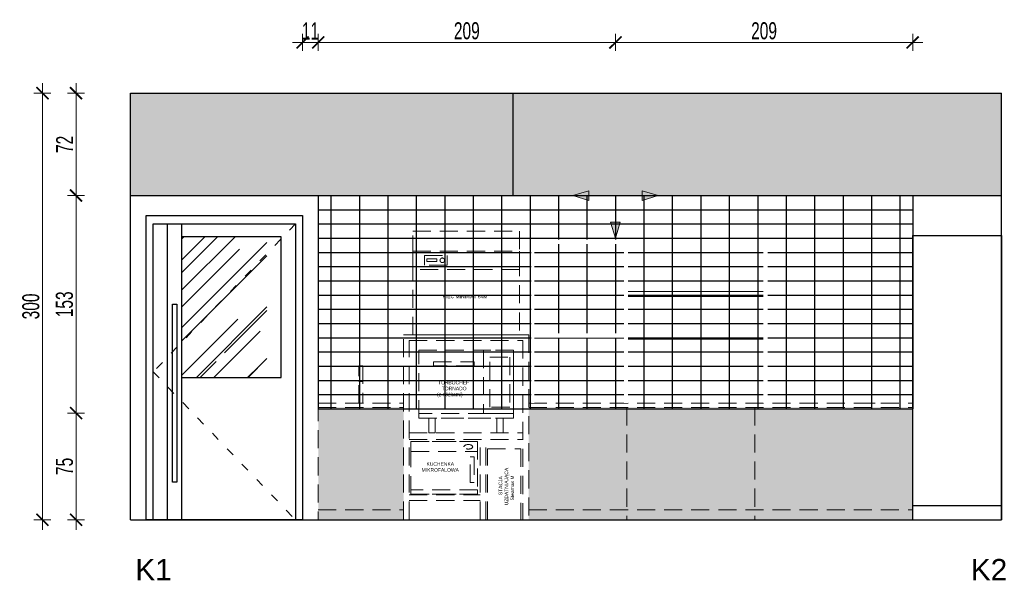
# Model space of a CAD drawing. Header units: millimetres. Extents: x -13532 to 2392, y -5241 to 5322.
# Tile 21 of 256: x -6737 to -6045, y -5241 to -4847. Entities that reach past the tile are written whole.
import ezdxf

# ---------------------------------------------------------------- set-up
doc = ezdxf.new("R2010")
doc.units = ezdxf.units.MM
doc.linetypes.add('DASHED', pattern=[19.05, 12.7, -6.35])
doc.linetypes.add('ZWCAD_ISO03W100', pattern=[30, 12, -18])
doc.layers.get('0').update_dxf_attribs({"lineweight": 9, "true_color": 0x939393})
doc.layers.get('Defpoints').update_dxf_attribs({"true_color": 0xdae6d4})
for name, color, linetype, lineweight in [('- AGP-1_OPISY', 7, 'Continuous', 9), ('_A_ROZWINIĘCIA_OPISY', 252, 'Continuous', 15), ('_A_ROZWINIĘCIA_WYMIARY', 252, 'Continuous', 15), ('A_Widok', 7, 'Continuous', 15), ('cz-gr', 122, 'Continuous', 30), ('cz-sr', 150, 'Continuous', 15)]:
    doc.layers.add(name, color=color, linetype=linetype, lineweight=lineweight)
doc.layers.add('A_cienka', color=7, linetype='Continuous')
doc.layers.add('Meble - AGP1', color=7, linetype='Continuous', lineweight=15, true_color=0x999999)
doc.layers.add('SZKŁO - AGP1', color=7, linetype='Continuous', lineweight=5, true_color=0xb2b2b2)
doc.layers.add('Otok drewniany', color=7, linetype='Continuous', true_color=0xc69100)
doc.layers.add('PŁYTKA 10X20', color=250, linetype='Continuous', true_color=0x333333)
doc.styles.add('DIM', font='arial.ttf', dxfattribs={"width": 0.65})
doc.styles.get("Standard").update_dxf_attribs({"font": 'arial.ttf'})
doc.dimstyles.new('BP_EU_25-50', dxfattribs={"dimtxt": 12, "dimasz": 0.8, "dimexe": 0.75, "dimexo": 1, "dimgap": 2, "dimtad": 1, "dimdec": 0, "dimzin": 9, "dimdsep": 46, "dimtxsty": 'DIM', "dimblk": 'ARCH_1', "dimcen": 0, "dimdle": 50, "dimse1": 1, "dimse2": 1, "dimclrd": 256, "dimclre": 256, "dimclrt": 256, "dimadec": 0, "dimazin": 2, "dimtfac": 1, "dimtdec": 0, "dimtix": 1, "dimtmove": 2, "dimatfit": 0, "dimfxl": 0.75, "dimtolj": 1, "dimtzin": 0, "dimlwd": 15, "dimlwe": -1, "dimarcsym": 0})

# ---------------------------------------------------------------- blocks, each defined once
blk = doc.blocks.new('FGFGDFGD')
at = {"layer": 'PŁYTKA 10X20'}
for p, q in [((19389.59, -1861.28), (19389.59, -2011.28)), ((19398.59, -1861.28), (19398.59, -2011.28)), ((19418.59, -1861.28), (19418.59, -2011.28)), ((19438.59, -1861.28), (19438.59, -2011.28)), ((19458.59, -1861.28), (19458.59, -2011.28)), ((19478.59, -1861.28), (19478.59, -2011.28)), ((19498.59, -1861.28), (19498.59, -2011.28)), ((19518.59, -1861.28), (19518.59, -2011.28)), ((19538.59, -1861.28), (19538.59, -2011.28)), ((19558.59, -1861.28), (19558.59, -2011.28)), ((19578.59, -1861.28), (19578.59, -2011.28)), ((19598.59, -1861.28), (19598.59, -2011.28)), ((19618.59, -1861.28), (19618.59, -2011.28)), ((19638.59, -1861.28), (19638.59, -2011.28)), ((19658.59, -1861.28), (19658.59, -2011.28)), ((19678.59, -1861.28), (19678.59, -2011.28)), ((19698.59, -1861.28), (19698.59, -2011.28)), ((19718.59, -1861.28), (19718.59, -2011.28)), ((19738.59, -1861.28), (19738.59, -2011.28)), ((19758.59, -1861.28), (19758.59, -2011.28)), ((19778.59, -1861.28), (19778.59, -2011.28)), ((19798.59, -1861.28), (19798.59, -2011.28)), ((19807.59, -1861.28), (19807.59, -2011.28))]:
    blk.add_line(p, q, dxfattribs=at)
for points in [[(19389.59, -1861.28), (19807.59, -1861.28)], [(19389.59, -1871.28), (19807.59, -1871.28)], [(19389.59, -1881.28), (19807.59, -1881.28)], [(19389.59, -1891.28), (19807.59, -1891.28)], [(19389.59, -1901.28), (19807.59, -1901.28)], [(19389.59, -1911.28), (19807.59, -1911.28)], [(19389.59, -1921.28), (19807.59, -1921.28)], [(19389.59, -1931.28), (19807.59, -1931.28)], [(19389.59, -1941.28), (19807.59, -1941.28)], [(19389.59, -1951.28), (19807.59, -1951.28)], [(19389.59, -1961.28), (19807.59, -1961.28)], [(19389.59, -1971.28), (19807.59, -1971.28)], [(19389.59, -1981.28), (19807.59, -1981.28)], [(19389.59, -1991.28), (19807.59, -1991.28)], [(19389.59, -2001.28), (19807.59, -2001.28)], [(19389.59, -2011.28), (19807.59, -2011.28)]]:
    blk.add_lwpolyline(points, dxfattribs=at)
blk = doc.blocks.new('ASSDASDAD')
at = {"layer": '- AGP-1_OPISY', "true_color": 0xff7905}
h = blk.add_hatch(color=30, dxfattribs=at)
h.dxf.hatch_style = 1
h.paths.add_polyline_path([(17429.48, -2092.56), (17432.87, -2081.28), (17436.25, -2092.56), (17432.87, -2092.56)])
h = blk.add_hatch(color=30, dxfattribs=at)
h.dxf.hatch_style = 1
h.paths.add_polyline_path([(17402.87, -2111.28), (17414.15, -2114.66), (17414.15, -2111.28), (17414.15, -2107.9)])
h = blk.add_hatch(color=30, dxfattribs=at)
h.dxf.hatch_style = 1
h.paths.add_polyline_path([(17451.59, -2107.9), (17462.87, -2111.28), (17451.59, -2114.66), (17451.59, -2111.28)])
at = {"layer": '- AGP-1_OPISY', "color": 30, "true_color": 0xff7905}
for points in [[(17432.87, -2081.28), (17429.48, -2092.56), (17432.87, -2092.56)], [(17432.87, -2081.28), (17436.25, -2092.56), (17432.87, -2092.56)], [(17432.87, -2092.56), (17432.87, -2111.28)], [(17402.87, -2111.28), (17414.15, -2107.9), (17414.15, -2111.28)], [(17402.87, -2111.28), (17414.15, -2114.66), (17414.15, -2111.28)], [(17451.59, -2111.28), (17414.15, -2111.28)], [(17462.87, -2111.28), (17451.59, -2107.9), (17451.59, -2111.28)], [(17462.87, -2111.28), (17451.59, -2114.66), (17451.59, -2111.28)]]:
    blk.add_lwpolyline(points, dxfattribs=at)
blk = doc.blocks.new('zw$8967')
at = {"linetype": 'DASHED'}
for points in [[(6.5, 203), (81.5, 203), (81.5, 130), (6.5, 130)], [(6.5, 188.81), (81.5, 188.81), (81.5, 175.96), (6.5, 175.96)], [(30.7, 179.02), (14.72, 179.02), (14.72, 185.84), (30.7, 185.84)], [(23.5, 181.53), (16.44, 181.53), (16.44, 183.51), (23.5, 183.51)], [(0, 130), (88, 130), (88, 0), (0, 0)], [(4, 126), (84, 126), (84, 0), (4, 0)], [(10.69, 119.31), (77.31, 119.31), (77.31, 71.37), (10.69, 71.37)], [(77.31, 119.31), (56.16, 119.31), (56.16, 74.75), (77.31, 74.75)], [(49.77, 108.19), (20.96, 108.19), (20.96, 111.07), (49.77, 111.07)], [(74.65, 79.17), (60.68, 79.17), (60.68, 114.28), (74.65, 114.28)], [(10.69, 71.37), (77.31, 71.37), (77.31, 74.75), (10.69, 74.75)], [(17.91, 71.37), (22.32, 71.37), (22.32, 61), (17.91, 61)], [(70.09, 71.37), (65.68, 71.37), (65.68, 61), (70.09, 61)], [(51.96, 17.91), (5.22, 17.91), (5.22, 55.01), (51.96, 55.01)], [(51.96, 55.01), (5.22, 55.01), (5.22, 47.88), (51.96, 47.88)], [(59.1, 49.94), (82.38, 49.94), (82.38, 0), (59.1, 0)], [(46.81, 44.24), (49.76, 44.24), (49.76, 26.22), (46.81, 26.22)], [(5.22, 17.91), (51.96, 17.91), (51.96, 21.01), (5.22, 21.01)]]:
    blk.add_lwpolyline(points, close=True, dxfattribs=at)
for points in [[(4, 61), (84, 61)], [(4, 56.5), (84, 56.5)], [(53.86, 0), (53.86, 56.5)], [(57.86, 0), (57.86, 56.5)], [(4, 17.5), (53.86, 17.5)], [(4, 13.5), (53.86, 13.5)], [(0, 0), (88, 0)]]:
    blk.add_lwpolyline(points, dxfattribs=at)
blk.add_circle((27.28, 182.44), 1.64, dxfattribs=at)
blk.add_ellipse((45.56, 51.28), major_axis=(-3.06, 0), ratio=0.523622, dxfattribs=at)
at = {"linetype": 'DASHED', "char_height": 2.5, "width": 41.1352, "attachment_point": 1}
for s, insert in [('PIEC MINIMAT 64M', (27.43, 158.28)), ('\\pi9.7343;TURBOCHEF\\P\\pi12.234;TORNADO\\P\\pi8.9009;(z nóżkami)', (14.64, 97.7)), ('\\pxqc;KUCHENKA MIKROFALOWA', (5.26, 40.42))]:
    blk.add_mtext(s, dxfattribs=dict(at, insert=insert))
at = {"linetype": 'DASHED', "insert": (66.92, 3.74), "char_height": 2.5, "width": 41.1352, "attachment_point": 1, "rotation": 90}
blk.add_mtext('\\pi13.484;STACJA \\P\\pi6.4009;UZDATNIAJĄCA \\P\\pi9.7343;Steamax M', dxfattribs=at)
blk = doc.blocks.new('fgdfgdfdfh')
at = {"layer": 'Meble - AGP1', "ltscale": 0.5}
for p, q in [((16807.73, -2602.23), (16902.73, -2602.23)), ((16808.32, -2634.73), (16903.32, -2634.73))]:
    blk.add_line(p, q, dxfattribs=at)
blk.add_wipeout([(16739.73, -2680.73), (16739.73, -2565.73), (16905.73, -2565.73), (16905.73, -2680.73), (16902.73, -2680.73), (16902.73, -2565.73), (16807.73, -2565.73), (16807.73, -2680.73), (16804.73, -2680.73), (16804.73, -2634.73), (16741.73, -2634.73), (16741.73, -2631.73), (16804.73, -2631.73), (16804.73, -2568.73), (16741.73, -2568.73), (16741.73, -2680.73)]).dxf.layer = 'Meble - AGP1'
at = {"layer": 'Meble - AGP1', "linetype": 'Continuous'}
for p, q in [((16807.73, -2605.72), (16902.73, -2605.72)), ((16807.73, -2635.72), (16902.73, -2635.72))]:
    blk.add_line(p, q, dxfattribs=at)
blk = doc.blocks.new('ARCH_1')
for p, q in [((0, 7.5), (0, -7.5)), ((8.92, 0), (-8.92, 0))]:
    blk.add_line(p, q)
at = {"const_width": 1.5}
blk.add_lwpolyline([(5.3, 5.3), (-5.3, -5.3)], dxfattribs=at)
blk = doc.blocks.new('*D915')
at = {"layer": '_A_ROZWINIĘCIA_WYMIARY', "lineweight": 15}
blk.add_line((-6697.43, -5124.63), (-6697.43, -5198.03), dxfattribs=at)
at = {"layer": 'Defpoints', "color": 0}
for p in [(-6437.85, -5123.83), (-6697.43, -5198.83), (-6567.86, -5198.83)]:
    blk.add_point(p, dxfattribs=at)
at = {"layer": '_A_ROZWINIĘCIA_WYMIARY', "lineweight": 15, "xscale": 0.8, "yscale": 0.8, "zscale": 0.8}
for p, rotation in [((-6697.43, -5123.83), 90), ((-6697.43, -5198.83), 270)]:
    blk.add_blockref('ARCH_1', p, dxfattribs=dict(at, rotation=rotation))
at = {"layer": '_A_ROZWINIĘCIA_WYMIARY', "insert": (-6705.53, -5161.33), "char_height": 12, "attachment_point": 5, "rotation": 90, "style": 'DIM'}
blk.add_mtext('\\A1;75', dxfattribs=at)
blk = doc.blocks.new('*D916')
at = {"layer": '_A_ROZWINIĘCIA_WYMIARY', "lineweight": 15}
blk.add_line((-6697.43, -5123.03), (-6697.43, -4971.63), dxfattribs=at)
at = {"layer": 'Defpoints', "color": 0}
for p in [(-6697.43, -4970.83), (-6540.86, -4970.83), (-6434.49, -5123.83)]:
    blk.add_point(p, dxfattribs=at)
at = {"layer": '_A_ROZWINIĘCIA_WYMIARY', "lineweight": 15, "xscale": 0.8, "yscale": 0.8, "zscale": 0.8}
for p, rotation in [((-6697.43, -4970.83), 90), ((-6697.43, -5123.83), 270)]:
    blk.add_blockref('ARCH_1', p, dxfattribs=dict(at, rotation=rotation))
at = {"layer": '_A_ROZWINIĘCIA_WYMIARY', "insert": (-6705.56, -5047.33), "char_height": 12, "attachment_point": 5, "rotation": 90, "style": 'DIM'}
blk.add_mtext('\\A1;153', dxfattribs=at)
blk = doc.blocks.new('*D917')
at = {"layer": '_A_ROZWINIĘCIA_WYMIARY', "lineweight": 15}
blk.add_line((-6697.43, -4970.03), (-6697.43, -4899.63), dxfattribs=at)
at = {"layer": 'Defpoints', "color": 0}
for p in [(-6697.43, -4898.83), (-6619.59, -4898.83), (-6537.02, -4970.83)]:
    blk.add_point(p, dxfattribs=at)
at = {"layer": '_A_ROZWINIĘCIA_WYMIARY', "lineweight": 15, "xscale": 0.8, "yscale": 0.8, "zscale": 0.8}
for p, rotation in [((-6697.43, -4898.83), 90), ((-6697.43, -4970.83), 270)]:
    blk.add_blockref('ARCH_1', p, dxfattribs=dict(at, rotation=rotation))
at = {"layer": '_A_ROZWINIĘCIA_WYMIARY', "insert": (-6705.45, -4934.83), "char_height": 12, "attachment_point": 5, "rotation": 90, "style": 'DIM'}
blk.add_mtext('\\A1;72', dxfattribs=at)
blk = doc.blocks.new('*D918')
at = {"layer": '_A_ROZWINIĘCIA_WYMIARY', "lineweight": 15}
blk.add_line((-6721.04, -5198.03), (-6721.04, -4899.63), dxfattribs=at)
at = {"layer": 'Defpoints', "color": 0}
for p in [(-6721.04, -4898.83), (-6659.17, -4898.83), (-6659.17, -5198.83)]:
    blk.add_point(p, dxfattribs=at)
at = {"layer": '_A_ROZWINIĘCIA_WYMIARY', "lineweight": 15, "xscale": 0.8, "yscale": 0.8, "zscale": 0.8}
for p, rotation in [((-6721.04, -4898.83), 90), ((-6721.04, -5198.83), 270)]:
    blk.add_blockref('ARCH_1', p, dxfattribs=dict(at, rotation=rotation))
at = {"layer": '_A_ROZWINIĘCIA_WYMIARY', "insert": (-6729.17, -5048.83), "char_height": 12, "attachment_point": 5, "rotation": 90, "style": 'DIM'}
blk.add_mtext('\\A1;300', dxfattribs=at)
blk = doc.blocks.new('*D919')
at = {"layer": '_A_ROZWINIĘCIA_WYMIARY', "lineweight": 15}
blk.add_line((-6526.37, -4863.13), (-6318.97, -4863.13), dxfattribs=at)
at = {"layer": 'Defpoints', "color": 0}
for p in [(-6318.17, -4863.13), (-6318.17, -4953.83), (-6527.17, -5198.83)]:
    blk.add_point(p, dxfattribs=at)
at = {"layer": '_A_ROZWINIĘCIA_WYMIARY', "lineweight": 15, "xscale": 0.8, "yscale": 0.8, "zscale": 0.8, "rotation": 180}
blk.add_blockref('ARCH_1', (-6527.17, -4863.13), dxfattribs=at)
at = {"layer": '_A_ROZWINIĘCIA_WYMIARY', "lineweight": 15, "xscale": 0.8, "yscale": 0.8, "zscale": 0.8}
blk.add_blockref('ARCH_1', (-6318.17, -4863.13), dxfattribs=at)
at = {"layer": '_A_ROZWINIĘCIA_WYMIARY', "insert": (-6422.67, -4855), "char_height": 12, "attachment_point": 5, "style": 'DIM'}
blk.add_mtext('\\A1;209', dxfattribs=at)
blk = doc.blocks.new('*D920')
at = {"layer": '_A_ROZWINIĘCIA_WYMIARY', "lineweight": 15}
blk.add_line((-6317.37, -4863.13), (-6109.97, -4863.13), dxfattribs=at)
at = {"layer": 'Defpoints', "color": 0}
for p in [(-6109.17, -4863.13), (-6318.17, -4953.83), (-6109.17, -4953.83)]:
    blk.add_point(p, dxfattribs=at)
at = {"layer": '_A_ROZWINIĘCIA_WYMIARY', "lineweight": 15, "xscale": 0.8, "yscale": 0.8, "zscale": 0.8, "rotation": 180}
blk.add_blockref('ARCH_1', (-6318.17, -4863.13), dxfattribs=at)
at = {"layer": '_A_ROZWINIĘCIA_WYMIARY', "lineweight": 15, "xscale": 0.8, "yscale": 0.8, "zscale": 0.8}
blk.add_blockref('ARCH_1', (-6109.17, -4863.13), dxfattribs=at)
at = {"layer": '_A_ROZWINIĘCIA_WYMIARY', "insert": (-6213.67, -4855), "char_height": 12, "attachment_point": 5, "style": 'DIM'}
blk.add_mtext('\\A1;209', dxfattribs=at)
blk = doc.blocks.new('*D921')
at = {"layer": '_A_ROZWINIĘCIA_WYMIARY', "lineweight": 15}
for p, q in [((-6538.97, -4863.13), (-6539.77, -4863.13)), ((-6538.17, -4863.13), (-6527.17, -4863.13)), ((-6526.37, -4863.13), (-6525.57, -4863.13))]:
    blk.add_line(p, q, dxfattribs=at)
at = {"layer": 'Defpoints', "color": 0}
for p in [(-6527.17, -4863.13), (-6538.17, -4991.59), (-6527.17, -5004.15)]:
    blk.add_point(p, dxfattribs=at)
at = {"layer": '_A_ROZWINIĘCIA_WYMIARY', "lineweight": 15, "xscale": 0.8, "yscale": 0.8, "zscale": 0.8}
blk.add_blockref('ARCH_1', (-6538.17, -4863.13), dxfattribs=at)
at = {"layer": '_A_ROZWINIĘCIA_WYMIARY', "lineweight": 15, "xscale": 0.8, "yscale": 0.8, "zscale": 0.8, "rotation": 180}
blk.add_blockref('ARCH_1', (-6527.17, -4863.13), dxfattribs=at)
at = {"layer": '_A_ROZWINIĘCIA_WYMIARY', "insert": (-6532.67, -4855.1), "char_height": 12, "attachment_point": 5, "style": 'DIM'}
blk.add_mtext('\\A1;11', dxfattribs=at)

msp = doc.modelspace()

# ---------------------------------------------------------------- hatches: boundary and pattern name
at = {"layer": 'cz-sr', "true_color": 0xe5e5e5}
for points in [[(-6527.1652, -5198.8298), (-6527.1652, -5119.8298), (-6467.1652, -5119.8298), (-6467.1652, -5198.8298)], [(-6379.1652, -5198.8298), (-6379.1652, -5119.8298), (-6109.1652, -5119.8298), (-6109.1652, -5198.8298)]]:
    msp.add_hatch(color=254, dxfattribs=at).paths.add_polyline_path(points)
at = {"layer": 'Otok drewniany', "true_color": 0xfff5db}
h = msp.add_hatch(color=7, dxfattribs=at)
h.dxf.hatch_style = 1
h.paths.add_polyline_path([(-6659.1656, -4970.8298), (-6659.1656, -4898.8298), (-6046.6652, -4898.8298), (-6046.6652, -4970.8298)])
at = {"layer": 'SZKŁO - AGP1'}
h = msp.add_hatch(dxfattribs=at)
h.set_pattern_fill('AR-RROOF', color=256, angle=45, style=0)
h.set_pattern_definition([(45, (-10979.9, -3323.457), (21.55261, 57.47364), [381, -50.8, 127, -25.4]), (45, (-10964.992, -3290.59), (-41.848, 5.92697), [76.2, -8.382, 152.4, -19.05]), (45, (-10986.186, -3299.21), (81.36112, 105.428207), [203.2, -35.56, 101.6, -25.4])])
h.paths.add_polyline_path([(-6623.1656, -5098.8298), (-6563.1656, -5098.8298), (-6563.1656, -4999.8298), (-6623.1656, -4999.8298)])

# ---------------------------------------------------------------- linework, layer by layer
at = {"layer": 'A_cienka'}
for points in [[(-6390.1656, -4970.8298), (-6390.1656, -4898.8298)], [(-6659.1656, -4970.8298), (-6046.6652, -4970.8298)], [(-6109.1652, -5198.8298), (-6109.1652, -4998.8298), (-6046.6652, -4998.8298), (-6046.6652, -5198.8298)], [(-6109.1652, -5188.8298), (-6046.6652, -5188.8298)]]:
    msp.add_lwpolyline(points, dxfattribs=at)
for points in [[(-6648.1656, -4984.8298), (-6538.1656, -4984.8298), (-6538.1656, -5198.8298), (-6648.1656, -5198.8298)], [(-6543.1656, -5198.8298), (-6643.1656, -5198.8298), (-6643.1656, -4990.8298), (-6543.1656, -4990.8298)], [(-6633.1656, -4990.8298), (-6623.1656, -4990.8298), (-6623.1656, -5198.8298), (-6633.1656, -5198.8298)], [(-6623.1656, -5098.8298), (-6553.1656, -5098.8298), (-6553.1656, -4999.8298), (-6623.1656, -4999.8298)], [(-6626.6656, -5172.3298), (-6629.6656, -5172.3298), (-6629.6656, -5047.3298), (-6626.6656, -5047.3298)]]:
    msp.add_lwpolyline(points, close=True, dxfattribs=at)
at = {"layer": 'A_Widok', "linetype": 'ZWCAD_ISO03W100', "ltscale": 0.5}
msp.add_lwpolyline([(-6543.1656, -4990.8298), (-6643.1656, -5094.8298), (-6543.1656, -5198.8298)], dxfattribs=at)
at = {"layer": 'cz-gr'}
for points in [[(-6659.1656, -4898.8298), (-6046.6652, -4898.8298)], [(-6659.1656, -5198.8298), (-6659.1656, -4898.8298)], [(-6046.6652, -5198.8298), (-6046.6652, -4898.8298)], [(-6659.1656, -5198.8298), (-6046.6652, -5198.8298)]]:
    msp.add_lwpolyline(points, dxfattribs=at)
at = {"layer": 'Meble - AGP1', "linetype": 'DASHED'}
for p, q in [((-6310.1656, -5119.8298), (-6310.1656, -5198.8298)), ((-6220.1656, -5119.8298), (-6220.1656, -5198.8298)), ((-6109.1652, -5119.8298), (-6109.1652, -5198.8298))]:
    msp.add_line(p, q, dxfattribs=at)
for points in [[(-6498.6652, -5116.8145), (-6498.6652, -5090.57), (-6495.6652, -5090.57), (-6495.6652, -5116.8145)], [(-6498.6652, -5101.6239), (-6495.6652, -5101.6239)], [(-6527.1652, -5116.8298), (-6467.1652, -5116.8298)], [(-6527.1652, -5116.8298), (-6527.1652, -5198.8298)], [(-6527.1652, -5119.8298), (-6467.1652, -5119.8298)], [(-6379.1652, -5116.8298), (-6109.1652, -5116.8298)], [(-6379.1652, -5119.8298), (-6109.1652, -5119.8298)], [(-6138.6656, -5116.8298), (-6135.6656, -5116.8298)], [(-6109.1652, -5116.8298), (-6109.1652, -5198.8298)], [(-6527.1652, -5191.8298), (-6467.1652, -5191.8298)], [(-6379.1652, -5191.8298), (-6109.1652, -5191.8298)]]:
    msp.add_lwpolyline(points, dxfattribs=at)

# ---------------------------------------------------------------- block references
at = {"lineweight": 35}
msp.add_blockref('zw$8967', (-6467.1652, -5198.8232), dxfattribs=at)
at = {"layer": 'cz-sr', "xscale": -1, "rotation": 180.0000000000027}
msp.add_blockref('ASSDASDAD', (-23751.032, -7082.1102), dxfattribs=at)
at = {"layer": 'cz-sr'}
msp.add_blockref('FGFGDFGD', (-25916.7561, -3109.5495), dxfattribs=at)

# ---------------------------------------------------------------- texts
at = {"layer": '_A_ROZWINIĘCIA_OPISY', "char_height": 15, "width": 10.508892, "attachment_point": 1}
for s, insert in [('K1', (-6655.7574, -5226.4649)), ('K2', (-6068.3054, -5226.4649))]:
    msp.add_mtext(s, dxfattribs=dict(at, insert=insert))

# ---------------------------------------------------------------- dimensions: what is measured, and where the dimension line sits
at = {"layer": '_A_ROZWINIĘCIA_WYMIARY'}
for base, p1, p2, picture, middle in [((-6527.1652, -4863.1268), (-6538.1656, -4991.5899), (-6527.1652, -5004.1475), '*D921', (-6532.6654, -4855.1022)), ((-6109.1652, -4863.1268), (-6318.1652, -4953.8298), (-6109.1652, -4953.8298), '*D920', (-6213.6652, -4854.9999))]:
    dim = msp.add_linear_dim(base=base, p1=p1, p2=p2, dimstyle='BP_EU_25-50', override={"dimblk": 'ARCH_1'}, dxfattribs=at)
    dim.commit()
    dim.dimension.update_dxf_attribs({"geometry": picture, "text_midpoint": middle})
for base, p1, p2, picture, middle in [((-6721.0364, -4898.8298), (-6659.1656, -5198.8298), (-6659.1656, -4898.8298), '*D918', (-6729.1674, -5048.8298)), ((-6697.4298, -4898.8298), (-6537.0216, -4970.8298), (-6619.5876, -4898.8298), '*D917', (-6705.4543, -4934.8298)), ((-6697.4298, -4970.8298), (-6434.4875, -5123.8298), (-6540.8583, -4970.8298), '*D916', (-6705.5607, -5047.3298)), ((-6697.4298, -5198.8298), (-6437.846, -5123.8298), (-6567.8609, -5198.8298), '*D915', (-6705.5321, -5161.3298))]:
    dim = msp.add_linear_dim(base=base, p1=p1, p2=p2, angle=90, dimstyle='BP_EU_25-50', override={"dimblk": 'ARCH_1'}, dxfattribs=at)
    dim.commit()
    dim.dimension.update_dxf_attribs({"geometry": picture, "text_midpoint": middle})

# ---------------------------------------------------------------- next in the draw order: block references
at = {"layer": 'cz-sr'}
msp.add_blockref('fgdfgdfdfh', (-23116.9598, -2436.0879), dxfattribs=at)

# ---------------------------------------------------------------- next in the draw order: dimensions: what is measured, and where the dimension line sits
at = {"layer": '_A_ROZWINIĘCIA_WYMIARY'}
dim = msp.add_linear_dim(base=(-6318.1652, -4863.1268), p1=(-6527.1652, -5198.8298), p2=(-6318.1652, -4953.8298), dimstyle='BP_EU_25-50', override={"dimblk": 'ARCH_1'}, dxfattribs=at)
dim.commit()
dim.dimension.update_dxf_attribs({"geometry": '*D919', "text_midpoint": (-6422.6652, -4854.9999)})

doc.saveas('drawing.dxf')
